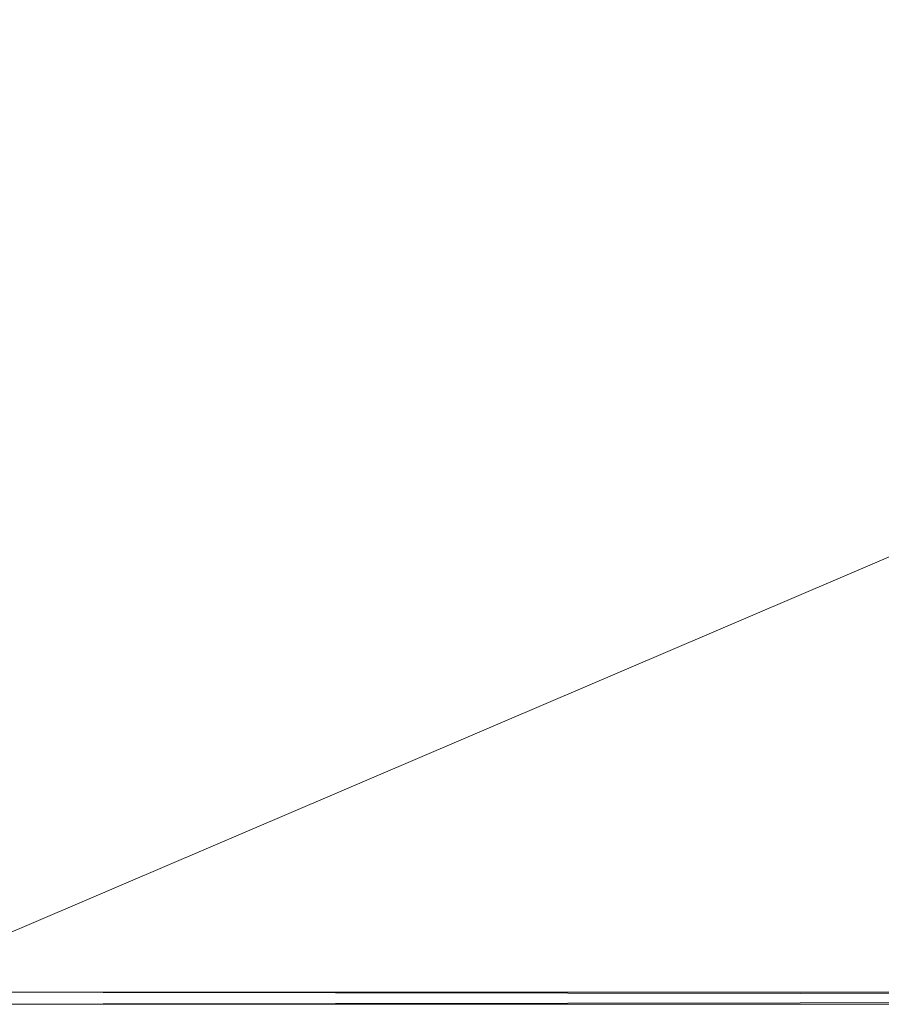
# Model space of a CAD drawing. Header units: inches. Extents: x -304 to 162, y 376 to 514.
# Tile 195 of 216: x 86.91 to 93.08, y 403.45 to 410.51. Entities that reach past the tile are written whole.
import ezdxf

# ---------------------------------------------------------------- set-up
doc = ezdxf.new("R2010")
doc.units = ezdxf.units.IN
doc.header["$LTSCALE"] = 0.366967
doc.header["$MEASUREMENT"] = 0
doc.layers.add('CET color Burlywood4', color=7, linetype='Continuous', true_color=0x8d7057)
doc.layers.add('CET color Grey80', color=7, linetype='Continuous', true_color=0xcdcec9)
doc.layers.add('CET Default', color=7, linetype='Continuous')

# ---------------------------------------------------------------- blocks, each defined once
blk = doc.blocks.new('*C42')
at = {"layer": 'CET color Burlywood4', "linetype": 'Continuous', "lineweight": 0}
mesh = blk.add_polyface(dxfattribs=at)
corners = [(59.9606, 62.563, 28.05), (0.0394, 36.9394, 28.05), (0.0394, 62.563, 28.05), (59.9606, 36.9394, 28.05)]
mesh.append_faces([[corners[k] for k in face] for face in [(0, 1, 2, 0)]], dxfattribs={"vtx0": -1, "vtx3": -1})
mesh.append_faces([[corners[k] for k in face] for face in [(0, 3, 1, 0)]], dxfattribs={"vtx2": -1})
at = {"layer": 'CET color Grey80', "linetype": 'Continuous', "lineweight": 0}
mesh = blk.add_polyface(dxfattribs=at)
corners = [(0.0394, 62.563, 28.05), (59.9606, 62.563, 28.05), (59.9606, 62.563, 29.3), (0.0394, 62.563, 29.3), (59.9606, 62.65, 29.22), (0.0394, 62.65, 29.22), (59.9606, 62.65, 28.13), (0.0394, 62.65, 28.13)]
mesh.append_faces([[corners[k] for k in face] for face in [(0, 2, 3, 0), (3, 4, 5, 3), (5, 6, 7, 5), (7, 1, 0, 7)]], dxfattribs={"vtx0": -1, "vtx3": -1})
mesh.append_faces([[corners[k] for k in face] for face in [(0, 1, 2, 0), (3, 2, 4, 3), (5, 4, 6, 5), (7, 6, 1, 7)]], dxfattribs={"vtx2": -1})
mesh = blk.add_polyface(dxfattribs=at)
corners = [(59.9606, 62.563, 29.3), (0.0394, 62.563, 29.3), (0.0394, 36.9394, 29.3), (59.9606, 36.9394, 29.3)]
mesh.append_faces([[corners[k] for k in face] for face in [(0, 2, 3, 0)]], dxfattribs={"vtx0": -1, "vtx3": -1})
mesh.append_faces([[corners[k] for k in face] for face in [(0, 1, 2, 0)]], dxfattribs={"vtx2": -1})
blk = doc.blocks.new('*C45')
at = {"layer": 'CET Default', "linetype": 'Continuous', "lineweight": 0, "rotation": 359.999999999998}
blk.add_blockref('*C42', (111.3323, 404.0122, 0), dxfattribs=at)

msp = doc.modelspace()

# ---------------------------------------------------------------- block references
at = {"layer": 'CET Default', "linetype": 'Continuous', "lineweight": 0, "rotation": 180}
msp.add_blockref('*C45', (257.1329, 870.1144), dxfattribs=at)

doc.saveas('drawing.dxf')
